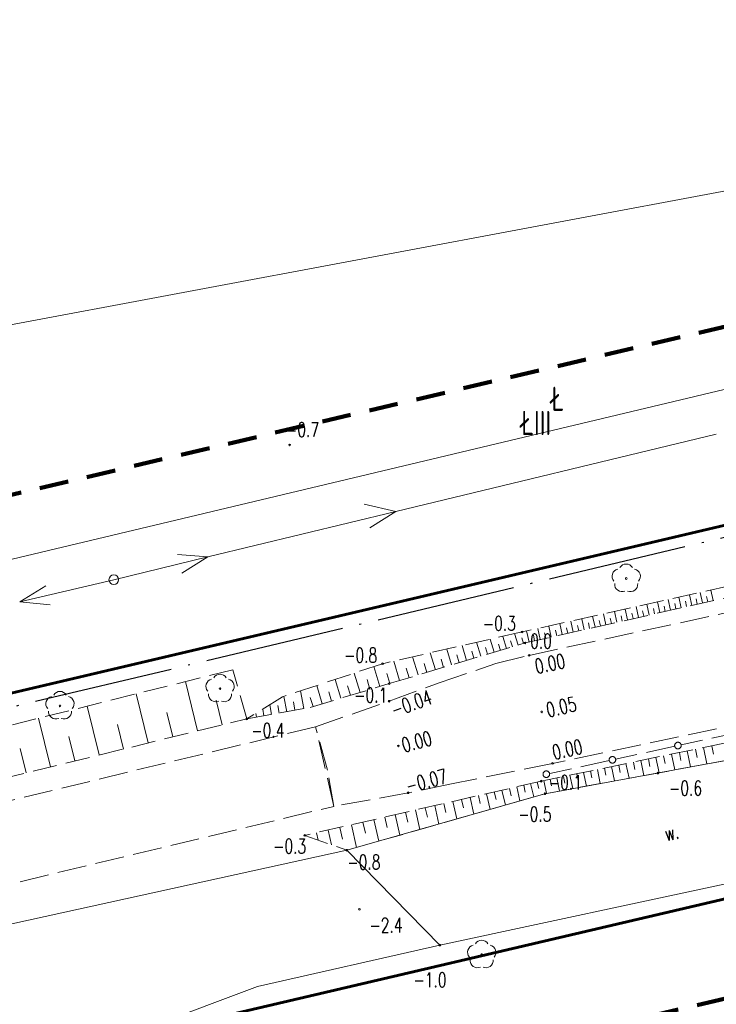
# Model space of a CAD drawing. Header units: metres. Extents: x 7389918 to 7395901, y 5992959 to 5996029.
# Tile 29 of 66: x 7393661 to 7393697, y 5994251 to 5994302. Entities that reach past the tile are written whole.
import ezdxf
from ezdxf.enums import TextEntityAlignment as Align

# ---------------------------------------------------------------- set-up
doc = ezdxf.new("R2010")
doc.units = ezdxf.units.M
doc.header["$MEASUREMENT"] = 0
for name, pattern in [('1', [0]), ('2', [1.5, 1, -0.5]), ('2_1', [0]), ('2_OTKJ', [2, 1.5, -0.5]), ('2_OTKR', [0]), ('2_OTRK', [1.75, 1.25, -0.5]), ('2_OTRKG', [1.75, 1.25, -0.5]), ('4', [2.5, 1.5, -1]), ('4_SUEP_A', [0]), ('4_SUTP_A', [0]), ('4_SUWP', [0]), ('ACAD_ISO04W100', [30, 24, -3, 0, -3])]:
    doc.linetypes.add(name, pattern=pattern)
doc.layers.get('0').update_dxf_attribs({"color": 250, "linetype": 'CONTINUOUS', "lineweight": 100})
for name, color, linetype, lineweight in [('# Orlen Projekt - granice nieustalone do ustalenia', 6, 'CONTINUOUS', 100), ('# projektowana LNSN', 10, 'CONTINUOUS', 30), ('Dzialki', 7, '1', 18), ('OTK_E_T_4', 7, 'CONTINUOUS', 0), ('OTK_L_0', 7, '2_OTKJ', 18), ('OTK_L_11', 7, 'CONTINUOUS', 18), ('OTK_L_5', 7, 'CONTINUOUS', 18), ('OTR_L_1', 7, '2_OTRK', 18), ('OTR_T_0', 7, 'CONTINUOUS', 18), ('OTR_T_1', 7, 'CONTINUOUS', 18), ('SUEP_L_0', 1, '4_SUEP_A', 18), ('SUP_T_2', 7, 'CONTINUOUS', 18), ('SUWP_L_0', 5, '4_SUWP', 18)]:
    doc.layers.add(name, color=color, linetype=linetype, lineweight=lineweight)
for name, color, linetype, lineweight, true_color in [('Kontury', 7, '2', 18, 0x008000), ('Numery_konturow', 7, 'CONTINUOUS', 13, 0x008000), ('Numery_uzytkow', 7, 'CONTINUOUS', 13, 0x008000), ('OTZ_T_0', 7, 'CONTINUOUS', 18, 0x008000), ('SUTP_L_0', 7, '4_SUTP_A', 18, 0xff9100), ('Uzytki', 7, '2', 18, 0x008000), ('ZAKRES_L_0', 7, '4', 100, 0x008080)]:
    doc.layers.add(name, color=color, linetype=linetype, lineweight=lineweight, true_color=true_color)
doc.styles.get("Standard").update_dxf_attribs({"font": 'Simplex.SHX', "width": 0.75})

# ---------------------------------------------------------------- blocks, each defined once
blk = doc.blocks.new('2_OTRN')
at = {"linetype": 'Continuous'}
blk.add_circle((0, 0), 0.045, dxfattribs=at)
blk = doc.blocks.new('2_OTRS')
at = {"linetype": 'Continuous'}
blk.add_circle((0, 0), 0.045, dxfattribs=at)
blk = doc.blocks.new('2_OTZL')
at = {"linetype": 'Continuous'}
blk.add_circle((0, 0), 0.045, dxfattribs=at)
for centre, start, end in [((0, 0.375), 30.1401, 149.8599), ((-0.357, 0.116), 102.1445, 221.86), ((0.357, 0.116), 318.14, 77.8555), ((-0.22, -0.303), 174.1482, 293.8542), ((0.22, -0.303), 246.1458, 5.8518)]:
    blk.add_arc(centre, 0.375, start, end, dxfattribs=at)
blk = doc.blocks.new('4_SUPP')
at = {"linetype": 'Continuous'}
blk.add_circle((0, 0), 0.25, dxfattribs=at)

msp = doc.modelspace()

# ---------------------------------------------------------------- linework, layer by layer
at = {"layer": '# Orlen Projekt - granice nieustalone do ustalenia', "linetype": '1', "lineweight": 60}
for p, q in [((7393646.57, 5994264), (7393729.75, 5994283.56)), ((7393643.55, 5994244.07), (7393719.92, 5994261.91))]:
    msp.add_line(p, q, dxfattribs=at)
at = {"layer": '# projektowana LNSN', "linetype": 'ACAD_ISO04W100', "ltscale": 0.3}
msp.add_lwpolyline([(7393356.236, 5994200.928), (7393356.954, 5994197.861), (7393359.672, 5994198.559), (7393361.338, 5994191.306), (7393361.338, 5994191.306), (7393428.048, 5994207.129), (7393432.135, 5994212.16), (7393525.911, 5994234.506), (7393564.302, 5994243.653), (7393729.717, 5994283.036), (7393748.112, 5994287.356), (7393747.664, 5994289.24)], dxfattribs=at)
at = {"layer": 'Dzialki'}
for p, q in [((7393729.75, 5994283.56), (7393646.57, 5994264)), ((7393643.55, 5994244.07), (7393719.92, 5994261.91))]:
    msp.add_line(p, q, dxfattribs=at)
at = {"layer": 'Kontury'}
for p, q in [((7393729.75, 5994283.56), (7393646.57, 5994264)), ((7393643.55, 5994244.07), (7393719.92, 5994261.91))]:
    msp.add_line(p, q, dxfattribs=at)
at = {"layer": 'OTK_L_0', "linetype": '2_OTKJ'}
for p, q in [((7393687.19, 5994269.21), (7393699.56, 5994271.88)), ((7393685.47, 5994268.79), (7393687.19, 5994269.21)), ((7393682.54, 5994267.79), (7393685.47, 5994268.79)), ((7393679.95, 5994266.84), (7393682.54, 5994267.79)), ((7393676.15, 5994265.52), (7393679.95, 5994266.84)), ((7393700.79, 5994266.25), (7393688.4, 5994263.63)), ((7393676.15, 5994265.52), (7393633.31, 5994255.17)), ((7393677.1, 5994261.41), (7393676.15, 5994265.52)), ((7393676.76, 5994263.28), (7393676.15, 5994265.52)), ((7393688.4, 5994263.63), (7393683.09, 5994262.55)), ((7393677.1, 5994261.41), (7393676.76, 5994263.28)), ((7393683.09, 5994262.55), (7393680.94, 5994262.11)), ((7393680.94, 5994262.11), (7393677.1, 5994261.41)), ((7393633.66, 5994250.98), (7393677.1, 5994261.41))]:
    msp.add_line(p, q, dxfattribs=at)
at = {"layer": 'OTK_L_11', "linetype": '2_OTKJ'}
for p, q in [((7393698.106, 5994265.253), (7393695.049, 5994264.587)), ((7393694.72, 5994264.515), (7393691.663, 5994263.85)), ((7393691.334, 5994263.778), (7393688.256, 5994263.108))]:
    msp.add_line(p, q, dxfattribs=at)
for centre in [(7393694.884, 5994264.551), (7393691.498, 5994263.814), (7393688.08, 5994263.07)]:
    msp.add_circle(centre, 0.17, dxfattribs=at)
at = {"layer": 'OTK_L_5', "linetype": '2_OTKR'}
for p, q in [((7393701.08, 5994264.46), (7393688.01, 5994262.06)), ((7393688.01, 5994262.06), (7393677.77, 5994259.14)), ((7393636.252, 5994250.039), (7393677.77, 5994259.14)), ((7393677.77, 5994259.14), (7393682.58, 5994254.24)), ((7393682.58, 5994254.24), (7393698.54, 5994257.67)), ((7393682.58, 5994254.24), (7393673.144, 5994252.106)), ((7393673.144, 5994252.106), (7393660.601, 5994247.411))]:
    msp.add_line(p, q, dxfattribs=at)
at = {"layer": 'OTR_L_1', "linetype": '2_OTRK'}
for p, q in [((7393699.26, 5994273.18), (7393686.83, 5994270.42)), ((7393686.83, 5994270.42), (7393679.61, 5994268.78)), ((7393679.61, 5994268.78), (7393674.45, 5994267.07)), ((7393671.882, 5994268.466), (7393640.344, 5994260.614)), ((7393672.6, 5994265.93), (7393671.882, 5994268.466)), ((7393674.45, 5994267.07), (7393672.6, 5994265.93)), ((7393688.01, 5994262.06), (7393701.08, 5994264.46)), ((7393677.77, 5994259.14), (7393688.01, 5994262.06)), ((7393675.59, 5994259.91), (7393677.77, 5994259.14))]:
    msp.add_line(p, q, dxfattribs=at)
at = {"layer": 'OTR_L_1', "linetype": '2_OTRKG'}
for p, q in [((7393686.98, 5994269.85), (7393699.33, 5994272.63)), ((7393679.96, 5994267.75), (7393686.98, 5994269.85)), ((7393675.88, 5994266.52), (7393679.96, 5994267.75)), ((7393672.6, 5994265.93), (7393675.88, 5994266.52)), ((7393641.15, 5994258.24), (7393672.6, 5994265.93)), ((7393700.79, 5994265.4), (7393687.81, 5994262.71)), ((7393687.81, 5994262.71), (7393675.59, 5994259.91))]:
    msp.add_line(p, q, dxfattribs=at)
at = {"layer": 'OTR_L_1', "linetype": '2_1'}
for p, q in [((7393695.059, 5994271.669), (7393694.935, 5994272.22)), ((7393695.609, 5994271.792), (7393695.485, 5994272.342)), ((7393696.157, 5994271.916), (7393696.034, 5994272.464)), ((7393696.43, 5994271.977), (7393696.369, 5994272.251)), ((7393696.704, 5994272.039), (7393696.581, 5994272.585)), ((7393692.843, 5994271.17), (7393692.718, 5994271.727)), ((7393693.4, 5994271.295), (7393693.274, 5994271.851)), ((7393693.677, 5994271.358), (7393693.615, 5994271.635)), ((7393693.954, 5994271.42), (7393693.829, 5994271.974)), ((7393694.231, 5994271.482), (7393694.169, 5994271.759)), ((7393694.507, 5994271.544), (7393694.383, 5994272.097)), ((7393694.783, 5994271.607), (7393694.721, 5994271.882)), ((7393695.334, 5994271.73), (7393695.272, 5994272.006)), ((7393695.883, 5994271.854), (7393695.821, 5994272.128)), ((7393690.602, 5994270.665), (7393690.475, 5994271.229)), ((7393691.165, 5994270.792), (7393691.038, 5994271.354)), ((7393691.445, 5994270.855), (7393691.382, 5994271.136)), ((7393691.726, 5994270.918), (7393691.6, 5994271.479)), ((7393692.006, 5994270.981), (7393691.943, 5994271.261)), ((7393692.285, 5994271.044), (7393692.159, 5994271.603)), ((7393692.564, 5994271.107), (7393692.502, 5994271.386)), ((7393693.122, 5994271.232), (7393693.059, 5994271.511)), ((7393688.334, 5994270.155), (7393688.206, 5994270.725)), ((7393688.904, 5994270.283), (7393688.775, 5994270.852)), ((7393689.188, 5994270.347), (7393689.124, 5994270.631)), ((7393689.471, 5994270.411), (7393689.344, 5994270.978)), ((7393689.755, 5994270.475), (7393689.691, 5994270.758)), ((7393690.037, 5994270.538), (7393689.91, 5994271.104)), ((7393690.32, 5994270.602), (7393690.256, 5994270.884)), ((7393690.883, 5994270.729), (7393690.82, 5994271.01)), ((7393686.019, 5994269.563), (7393685.831, 5994270.193)), ((7393686.619, 5994269.742), (7393686.443, 5994270.332)), ((7393686.905, 5994269.827), (7393686.819, 5994270.113)), ((7393687.19, 5994269.897), (7393687.061, 5994270.471)), ((7393687.477, 5994269.962), (7393687.412, 5994270.248)), ((7393687.763, 5994270.026), (7393687.634, 5994270.599)), ((7393688.049, 5994270.091), (7393687.984, 5994270.376)), ((7393688.619, 5994270.219), (7393688.555, 5994270.504)), ((7393683.962, 5994268.947), (7393683.731, 5994269.716)), ((7393684.693, 5994269.166), (7393684.478, 5994269.886)), ((7393685.042, 5994269.27), (7393684.937, 5994269.618)), ((7393685.378, 5994269.371), (7393685.177, 5994270.045)), ((7393685.704, 5994269.468), (7393685.607, 5994269.794)), ((7393686.324, 5994269.654), (7393686.233, 5994269.959)), ((7393681.451, 5994268.196), (7393681.17, 5994269.134)), ((7393682.344, 5994268.463), (7393682.081, 5994269.341)), ((7393683.179, 5994268.713), (7393682.934, 5994269.535)), ((7393683.577, 5994268.832), (7393683.458, 5994269.23)), ((7393684.334, 5994269.058), (7393684.222, 5994269.43)), ((7393679.477, 5994267.604), (7393679.167, 5994268.633)), ((7393680.497, 5994267.911), (7393680.197, 5994268.913)), ((7393681.905, 5994268.332), (7393681.769, 5994268.786)), ((7393682.769, 5994268.59), (7393682.641, 5994269.015)), ((7393678.455, 5994267.296), (7393678.154, 5994268.297)), ((7393679.995, 5994267.761), (7393679.84, 5994268.279)), ((7393680.982, 5994268.056), (7393680.836, 5994268.541)), ((7393670.044, 5994265.305), (7393669.421, 5994267.853)), ((7393676.494, 5994266.705), (7393676.208, 5994267.653)), ((7393677.461, 5994266.997), (7393677.168, 5994267.971)), ((7393677.955, 5994267.146), (7393677.806, 5994267.639)), ((7393678.963, 5994267.449), (7393678.81, 5994267.957)), ((7393667.499, 5994264.683), (7393666.878, 5994267.22)), ((7393674.658, 5994266.3), (7393674.516, 5994267.092)), ((7393675.544, 5994266.46), (7393675.379, 5994267.378)), ((7393676.974, 5994266.85), (7393676.83, 5994267.33)), ((7393664.964, 5994264.063), (7393664.346, 5994266.59)), ((7393671.321, 5994265.617), (7393671.009, 5994266.894)), ((7393673.872, 5994266.159), (7393673.782, 5994266.658)), ((7393674.263, 5994266.229), (7393674.192, 5994266.62)), ((7393675.085, 5994266.377), (7393675.008, 5994266.803)), ((7393676.02, 5994266.562), (7393675.879, 5994267.03)), ((7393668.77, 5994264.994), (7393668.459, 5994266.265)), ((7393673.09, 5994266.018), (7393673.055, 5994266.21)), ((7393673.481, 5994266.088), (7393673.418, 5994266.434)), ((7393662.44, 5994263.446), (7393661.824, 5994265.962)), ((7393666.23, 5994264.372), (7393665.92, 5994265.638)), ((7393672.699, 5994265.948), (7393672.692, 5994265.987)), ((7393663.7, 5994263.754), (7393663.392, 5994265.015)), ((7393696.633, 5994264.539), (7393696.723, 5994264.107)), ((7393661.182, 5994263.138), (7393660.875, 5994264.393)), ((7393694.146, 5994264.023), (7393694.23, 5994263.62)), ((7393694.549, 5994264.107), (7393694.718, 5994263.292)), ((7393694.957, 5994264.191), (7393695.042, 5994263.779)), ((7393695.369, 5994264.276), (7393695.541, 5994263.443)), ((7393695.785, 5994264.363), (7393695.873, 5994263.941)), ((7393696.207, 5994264.45), (7393696.384, 5994263.598)), ((7393691.823, 5994263.542), (7393691.901, 5994263.165)), ((7393692.199, 5994263.62), (7393692.357, 5994262.858)), ((7393692.58, 5994263.698), (7393692.66, 5994263.313)), ((7393692.965, 5994263.778), (7393693.126, 5994262.999)), ((7393693.354, 5994263.859), (7393693.436, 5994263.465)), ((7393693.748, 5994263.941), (7393693.913, 5994263.144)), ((7393689.304, 5994263.02), (7393689.448, 5994262.324)), ((7393689.651, 5994263.092), (7393689.724, 5994262.74)), ((7393690.003, 5994263.165), (7393690.151, 5994262.453)), ((7393690.359, 5994263.238), (7393690.433, 5994262.878)), ((7393690.719, 5994263.313), (7393690.869, 5994262.585)), ((7393691.082, 5994263.388), (7393691.159, 5994263.02)), ((7393691.45, 5994263.464), (7393691.605, 5994262.72)), ((7393686.912, 5994262.504), (7393686.993, 5994262.149)), ((7393687.267, 5994262.586), (7393687.426, 5994261.893)), ((7393687.614, 5994262.665), (7393687.691, 5994262.328)), ((7393687.951, 5994262.739), (7393688.089, 5994262.075)), ((7393688.284, 5994262.808), (7393688.353, 5994262.472)), ((7393688.62, 5994262.878), (7393688.761, 5994262.198)), ((7393688.96, 5994262.948), (7393689.031, 5994262.604)), ((7393684.568, 5994261.967), (7393684.664, 5994261.55)), ((7393684.986, 5994262.063), (7393685.172, 5994261.251)), ((7393685.392, 5994262.156), (7393685.482, 5994261.76)), ((7393685.787, 5994262.246), (7393685.964, 5994261.476)), ((7393686.172, 5994262.335), (7393686.258, 5994261.96)), ((7393686.547, 5994262.421), (7393686.714, 5994261.691)), ((7393682.308, 5994261.449), (7393682.526, 5994260.496)), ((7393682.785, 5994261.558), (7393682.891, 5994261.095)), ((7393683.248, 5994261.665), (7393683.456, 5994260.761)), ((7393683.7, 5994261.768), (7393683.801, 5994261.328)), ((7393684.14, 5994261.869), (7393684.336, 5994261.012)), ((7393680.27, 5994260.982), (7393680.513, 5994259.922)), ((7393680.8, 5994261.104), (7393680.918, 5994260.588)), ((7393681.316, 5994261.222), (7393681.546, 5994260.217)), ((7393681.819, 5994261.337), (7393681.931, 5994260.848)), ((7393678.002, 5994260.463), (7393678.273, 5994259.283)), ((7393678.592, 5994260.598), (7393678.724, 5994260.024)), ((7393679.166, 5994260.729), (7393679.423, 5994259.611)), ((7393679.725, 5994260.858), (7393679.85, 5994260.313)), ((7393676.193, 5994260.048), (7393676.281, 5994259.666)), ((7393676.796, 5994260.186), (7393676.971, 5994259.422)), ((7393677.399, 5994260.325), (7393677.537, 5994259.721))]:
    msp.add_line(p, q, dxfattribs=at)
for p in [(7393672.6, 5994265.93), (7393675.59, 5994259.91)]:
    msp.add_point(p, dxfattribs=at)
at = {"layer": 'SUEP_L_0', "linetype": '4_SUEP_A'}
for p, q in [((7393680.303, 5994276.638), (7393696.868, 5994280.633)), ((7393678.669, 5994277.015), (7393680.303, 5994276.638)), ((7393670.582, 5994274.293), (7393680.303, 5994276.638)), ((7393680.303, 5994276.638), (7393678.962, 5994275.8)), ((7393665.721, 5994273.121), (7393670.582, 5994274.293)), ((7393669.006, 5994274.427), (7393670.582, 5994274.293)), ((7393670.582, 5994274.293), (7393669.241, 5994273.455)), ((7393660.855, 5994271.97), (7393665.721, 5994273.121)), ((7393662.2, 5994272.802), (7393660.855, 5994271.97)), ((7393660.855, 5994271.97), (7393662.43, 5994271.829))]:
    msp.add_line(p, q, dxfattribs=at)
at = {"layer": 'SUTP_L_0', "linetype": '4_SUTP_A'}
msp.add_line((7393744.541, 5994302.053), (7393646.463, 5994283.672), dxfattribs=at)
at = {"layer": 'SUWP_L_0', "linetype": '4_SUWP'}
msp.add_line((7393607.594, 5994261.582), (7393736.427, 5994292.283), dxfattribs=at)
at = {"layer": 'Uzytki'}
for p, q in [((7393729.75, 5994283.56), (7393646.57, 5994264)), ((7393643.55, 5994244.07), (7393719.92, 5994261.91))]:
    msp.add_line(p, q, dxfattribs=at)
at = {"layer": 'ZAKRES_L_0', "linetype": '4'}
for p, q in [((7393406.396, 5994217.656), (7393720.574, 5994291.675)), ((7393819.053, 5994279.941), (7393450.227, 5994193.701))]:
    msp.add_line(p, q, dxfattribs=at)

# ---------------------------------------------------------------- block references
at = {"layer": 'OTR_T_0', "rotation": 269.9999974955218}
for p in [(7393687.19, 5994269.21), (7393679.95, 5994266.84), (7393687.84, 5994266.29), (7393680.43, 5994264.53), (7393688.4, 5994263.63), (7393680.94, 5994262.11)]:
    msp.add_blockref('2_OTRS', p, dxfattribs=at)
at = {"layer": 'OTR_T_1'}
for p in [(7393674.81, 5994280.08), (7393693.84, 5994263.13), (7393678.42, 5994256.09), (7393682.58, 5994254.24)]:
    msp.add_blockref('2_OTRN', p, dxfattribs=at)
at = {"layer": 'OTR_T_1', "rotation": 269.9999974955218}
for p in [(7393686.83, 5994270.42), (7393686.98, 5994269.85), (7393679.61, 5994268.78), (7393679.96, 5994267.75), (7393672.6, 5994265.93), (7393687.81, 5994262.71), (7393688.01, 5994262.06), (7393675.59, 5994259.91), (7393677.77, 5994259.14)]:
    msp.add_blockref('2_OTRN', p, dxfattribs=at)
at = {"layer": 'OTZ_T_0'}
for p in [(7393692.21, 5994273.18), (7393671.213, 5994267.492), (7393662.939, 5994266.599), (7393684.74, 5994253.75)]:
    msp.add_blockref('2_OTZL', p, dxfattribs=at)
at = {"layer": 'SUP_T_2'}
msp.add_blockref('4_SUPP', (7393665.721, 5994273.121), dxfattribs=at)

# ---------------------------------------------------------------- texts
at = {"layer": 'Numery_konturow', "width": 0.7}
msp.add_text('ŁIII', height=1.25, dxfattribs=at).set_placement((7393688.328, 5994281.841), align=Align.TOP_RIGHT)
at = {"layer": 'Numery_uzytkow', "width": 0.7}
msp.add_text('Ł', height=1.25, dxfattribs=at).set_placement((7393688.328, 5994281.841))
at = {"layer": 'OTK_E_T_4', "lineweight": 9, "width": 0.7}
msp.add_text('w.', height=0.75, rotation=11.7626, dxfattribs=at).set_placement((7393694.56, 5994260.059), align=Align.MIDDLE)
at = {"layer": 'OTR_T_0', "lineweight": 9, "width": 0.7}
for s, rotation, p in [('0.00', 11.7798, (7393687.42, 5994268.99)), ('-0.04', 19.9521, (7393679.961, 5994266.71)), ('0.05', 12.8416, (7393688.004, 5994266.734)), ('0.00', 14.9885, (7393680.521, 5994264.911)), ('0.00', 12.1728, (7393688.314, 5994264.553)), ('-0.07', 14.9885, (7393680.736, 5994262.802))]:
    msp.add_text(s, height=0.75, rotation=rotation, dxfattribs=at).set_placement(p, align=Align.TOP_LEFT)
at = {"layer": 'OTR_T_1', "lineweight": 9, "width": 0.7}
for s, p in [('-0.7', (7393674.624, 5994280.495)), ('-0.6', (7393694.422, 5994261.976)), ('-2.4', (7393678.937, 5994254.895)), ('-1.0', (7393681.21, 5994252.068))]:
    msp.add_text(s, height=0.75, dxfattribs=at).set_placement(p)
for s, p in [('-0.3', (7393684.799, 5994271.238)), ('0.0', (7393687.242, 5994270.321)), ('-0.8', (7393677.626, 5994269.594)), ('-0.1', (7393678.15, 5994267.532)), ('-0.4', (7393672.83, 5994265.71)), ('-0.1', (7393688.211, 5994263.026)), ('-0.5', (7393686.634, 5994261.384)), ('-0.3', (7393673.956, 5994259.728)), ('-0.8', (7393677.793, 5994258.905))]:
    msp.add_text(s, height=0.75, dxfattribs=at).set_placement(p, align=Align.TOP_LEFT)

doc.saveas('drawing.dxf')
